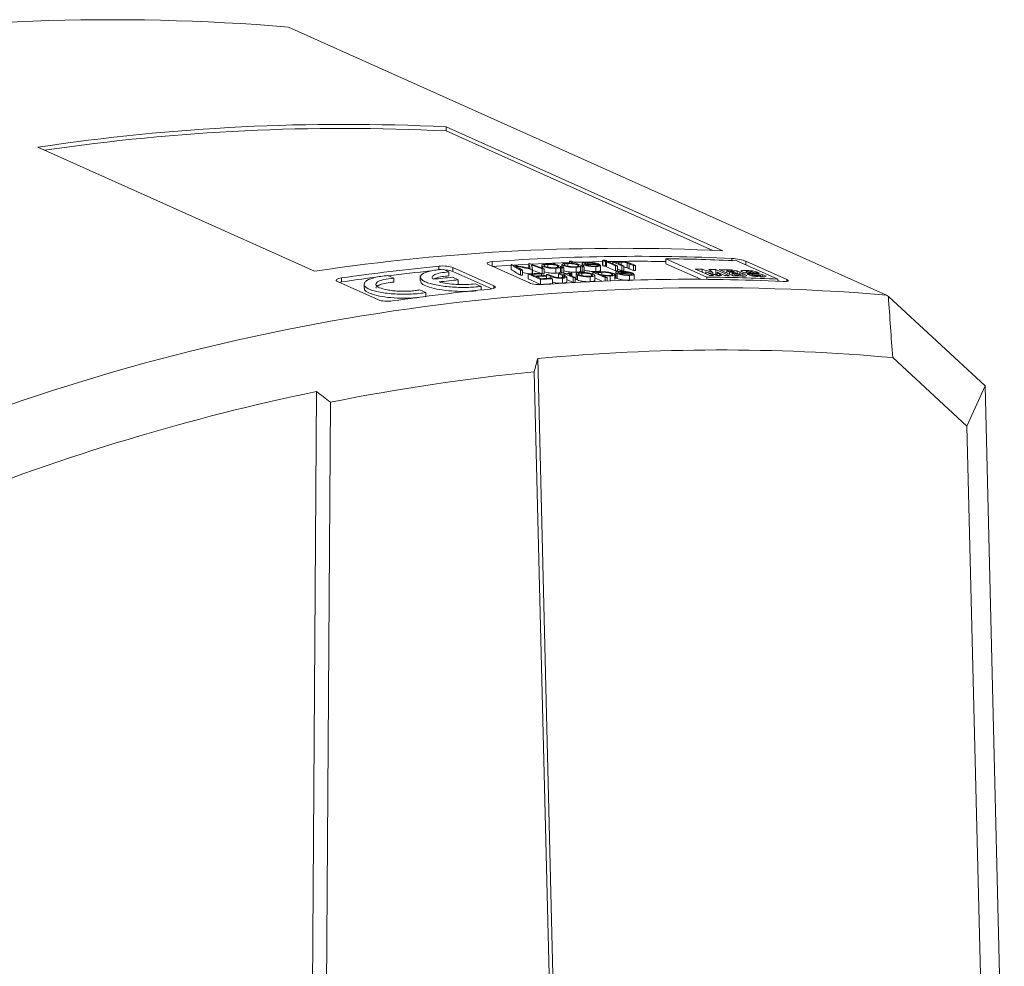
# Model space of a CAD drawing. Header units: millimetres. Extents: x 52 to 151, y 96 to 229.
# Tile 4 of 4: x 97 to 145, y 183 to 229. Entities that reach past the tile are written whole.
import ezdxf

# ---------------------------------------------------------------- set-up
doc = ezdxf.new("R2010")
doc.units = ezdxf.units.MM

msp = doc.modelspace()

# ---------------------------------------------------------------- linework, layer by layer
at = {"color": 7, "linetype": 'Continuous', "lineweight": 15}
for p, q in [((139.601, 215.5), (110.416, 228.583)), ((118.11, 223.709), (131.61, 217.657)), ((118.11, 223.513), (118.11, 223.709)), ((131.119, 217.681), (118.11, 223.513)), ((111.691, 216.662), (98.191, 222.714)), ((124.229, 217.151), (124.136, 217.147)), ((124.397, 217.03), (124.136, 217.147)), ((124.136, 217.059), (124.136, 217.147)), ((124.229, 217.151), (124.844, 216.875)), ((125.748, 217.188), (125.748, 216.945)), ((125.76, 216.935), (125.76, 217.178)), ((125.892, 216.916), (125.892, 217.159)), ((125.944, 217.117), (125.944, 217.172)), ((130.837, 216.377), (128.837, 217.274)), ((128.837, 217.03), (128.837, 217.274)), ((132.302, 217.174), (134.302, 216.278)), ((132.735, 217.153), (134.735, 216.257)), ((118.245, 216.627), (117.955, 216.757)), ((118.445, 216.842), (120.445, 215.945)), ((122.177, 216.092), (120.177, 216.989)), ((121.277, 216.953), (120.36, 216.891)), ((121.277, 216.748), (121.277, 216.99)), ((121.74, 216.469), (121.74, 216.711)), ((121.834, 216.476), (121.834, 216.718)), ((122.147, 216.811), (122.147, 217.044)), ((122.31, 216.544), (122.31, 216.749)), ((122.331, 216.545), (122.331, 216.75)), ((122.778, 216.943), (122.778, 216.827)), ((122.805, 216.536), (122.805, 216.778)), ((122.838, 216.805), (122.838, 216.892)), ((122.899, 216.542), (122.899, 216.784)), ((123.067, 216.86), (123.067, 216.99)), ((123.42, 217.03), (123.327, 217.026)), ((123.408, 216.989), (123.327, 217.026)), ((123.42, 217.03), (123.858, 216.834)), ((123.463, 216.568), (123.463, 216.81)), ((123.547, 216.856), (123.547, 216.927)), ((123.765, 216.829), (123.689, 216.863)), ((123.689, 216.621), (123.689, 216.863)), ((123.764, 216.991), (123.764, 216.876)), ((123.858, 216.834), (123.765, 216.829)), ((123.765, 216.587), (123.765, 216.829)), ((123.824, 216.849), (123.824, 216.941)), ((123.858, 216.591), (123.858, 216.834)), ((124.053, 216.908), (124.053, 217.035)), ((124.449, 216.613), (124.449, 216.856)), ((124.533, 216.9), (124.533, 216.969)), ((124.751, 216.872), (124.675, 216.906)), ((124.675, 216.663), (124.675, 216.906)), ((124.751, 216.629), (124.675, 216.663)), ((124.749, 217.034), (124.749, 216.918)), ((124.844, 216.875), (124.751, 216.872)), ((124.751, 216.629), (124.751, 216.872)), ((124.813, 216.889), (124.813, 216.98)), ((124.844, 216.632), (124.844, 216.875)), ((124.873, 217.014), (124.873, 217.046)), ((125.028, 217.008), (125.028, 217.071)), ((125.42, 216.648), (125.42, 216.891)), ((125.596, 216.96), (125.596, 216.999)), ((125.65, 216.709), (125.65, 216.952)), ((126.031, 217.119), (125.938, 217.117)), ((126.376, 216.92), (125.938, 217.117)), ((125.938, 216.874), (125.938, 217.117)), ((126.376, 216.677), (125.938, 216.874)), ((126.031, 217.119), (126.47, 216.922)), ((126.683, 216.926), (126.244, 217.123)), ((126.244, 217.023), (126.244, 217.123)), ((126.338, 217.125), (126.417, 217.089)), ((126.47, 216.922), (126.376, 216.92)), ((126.376, 216.677), (126.376, 216.92)), ((126.47, 216.679), (126.376, 216.677)), ((126.47, 216.679), (126.47, 216.922)), ((126.683, 216.683), (126.47, 216.779)), ((126.618, 216.999), (126.776, 216.928)), ((126.657, 216.982), (126.657, 217.108)), ((126.683, 216.683), (126.683, 216.926)), ((126.776, 216.685), (126.683, 216.683)), ((126.776, 216.685), (126.776, 216.928)), ((126.939, 216.829), (126.939, 217.072)), ((127.256, 216.935), (127.05, 217.028)), ((127.256, 216.692), (127.05, 216.784)), ((127.125, 217.037), (127.349, 216.936)), ((127.256, 216.692), (127.256, 216.935)), ((127.349, 216.693), (127.256, 216.692)), ((127.349, 216.693), (127.349, 216.936)), ((128.837, 217.03), (130.533, 216.27)), ((130.941, 216.463), (130.268, 216.765)), ((130.601, 216.615), (130.601, 216.759)), ((131.266, 216.745), (131.939, 216.444)), ((131.266, 216.501), (131.266, 216.745)), ((132.106, 216.44), (131.433, 216.741)), ((131.933, 216.62), (131.805, 216.677)), ((131.805, 216.574), (131.805, 216.677)), ((132.043, 216.67), (132.043, 216.723)), ((132.094, 216.669), (132.222, 216.611)), ((132.306, 216.675), (132.479, 216.597)), ((132.306, 216.555), (132.306, 216.675)), ((132.645, 216.592), (132.472, 216.669)), ((132.542, 216.638), (132.542, 216.706)), ((132.986, 216.636), (132.986, 216.689)), ((115.562, 216.322), (115.27, 216.453)), ((115.562, 216.129), (115.562, 216.322)), ((116.853, 216.443), (116.853, 216.188)), ((118.245, 216.434), (118.245, 216.627)), ((118.706, 216.242), (118.418, 216.372)), ((120.334, 215.801), (118.445, 216.648)), ((118.706, 216.049), (118.706, 216.242)), ((122.71, 216.261), (122.11, 216.53)), ((122.11, 216.288), (122.11, 216.53)), ((122.71, 216.019), (122.11, 216.288)), ((122.265, 216.509), (122.449, 216.426)), ((122.511, 216.399), (122.742, 216.295)), ((122.696, 216.569), (122.758, 216.541)), ((122.71, 216.019), (122.71, 216.261)), ((122.758, 216.446), (122.758, 216.541)), ((122.899, 216.542), (122.805, 216.536)), ((122.942, 216.458), (123.004, 216.431)), ((123.098, 216.511), (123.004, 216.505)), ((123.214, 216.411), (123.004, 216.505)), ((123.004, 216.312), (123.004, 216.505)), ((123.004, 216.312), (123.004, 216.431)), ((123.098, 216.511), (123.301, 216.42)), ((123.235, 216.327), (123.296, 216.3)), ((123.296, 216.057), (123.296, 216.3)), ((123.684, 216.545), (123.59, 216.539)), ((123.794, 216.448), (123.59, 216.539)), ((123.59, 216.35), (123.59, 216.539)), ((123.684, 216.545), (123.897, 216.449)), ((123.765, 216.587), (123.689, 216.621)), ((123.791, 216.083), (123.791, 216.325)), ((123.964, 216.559), (123.87, 216.554)), ((124.309, 216.358), (123.87, 216.554)), ((123.87, 216.461), (123.87, 216.554)), ((123.964, 216.559), (124.028, 216.53)), ((123.996, 216.137), (123.996, 216.38)), ((124.309, 216.116), (123.996, 216.256)), ((124.177, 216.465), (124.177, 216.547)), ((124.233, 216.439), (124.233, 216.546)), ((124.237, 216.437), (124.237, 216.569)), ((124.255, 216.429), (124.402, 216.363)), ((124.402, 216.363), (124.309, 216.358)), ((124.309, 216.116), (124.309, 216.358)), ((124.402, 216.12), (124.402, 216.363)), ((124.454, 216.531), (124.454, 216.288)), ((124.517, 216.235), (124.517, 216.477)), ((124.736, 216.446), (124.736, 216.573)), ((124.844, 216.632), (124.751, 216.629)), ((125.136, 216.152), (125.136, 216.394)), ((125.21, 216.437), (125.21, 216.508)), ((125.362, 216.622), (125.269, 216.618)), ((125.869, 216.349), (125.269, 216.618)), ((125.269, 216.525), (125.269, 216.618)), ((125.362, 216.622), (125.444, 216.585)), ((125.365, 216.217), (125.365, 216.46)), ((125.712, 216.177), (125.365, 216.333)), ((125.715, 216.486), (125.715, 216.612)), ((125.722, 216.461), (125.962, 216.353)), ((125.962, 216.353), (125.869, 216.349)), ((125.869, 216.184), (125.869, 216.349)), ((125.962, 216.188), (125.962, 216.353)), ((126.118, 216.194), (126.118, 216.433)), ((126.194, 216.476), (126.194, 216.545)), ((126.349, 216.254), (126.349, 216.497)), ((126.385, 216.606), (126.385, 216.363)), ((126.449, 216.309), (126.449, 216.552)), ((126.509, 216.585), (126.509, 216.617)), ((126.664, 216.578), (126.664, 216.64)), ((127.057, 216.227), (127.057, 216.461)), ((127.232, 216.528), (127.232, 216.566)), ((127.287, 216.276), (127.287, 216.519)), ((130.787, 216.628), (131.162, 216.46)), ((130.787, 216.532), (130.787, 216.628)), ((130.837, 216.267), (130.837, 216.377)), ((131.12, 216.525), (131.12, 216.598)), ((131.341, 216.467), (131.266, 216.501)), ((131.717, 216.449), (131.341, 216.618)), ((131.341, 216.457), (131.341, 216.618)), ((131.933, 216.517), (131.933, 216.62)), ((132.222, 216.491), (132.061, 216.562)), ((132.061, 216.46), (132.061, 216.562)), ((132.222, 216.558), (132.222, 216.611)), ((132.222, 216.437), (132.222, 216.491)), ((132.35, 216.554), (132.51, 216.482)), ((132.441, 216.513), (132.441, 216.577)), ((132.51, 216.428), (132.51, 216.482)), ((132.581, 216.551), (132.786, 216.46)), ((132.581, 216.426), (132.581, 216.551)), ((132.748, 216.646), (132.889, 216.583)), ((132.748, 216.572), (132.748, 216.646)), ((132.953, 216.454), (132.805, 216.52)), ((132.889, 216.546), (132.889, 216.583)), ((133.133, 216.591), (133.037, 216.634)), ((133.049, 216.511), (133.165, 216.459)), ((133.049, 216.436), (133.049, 216.511)), ((133.165, 216.414), (133.165, 216.459)), ((133.222, 216.522), (133.222, 216.569)), ((133.249, 216.638), (133.377, 216.581)), ((133.249, 216.586), (133.249, 216.638)), ((133.453, 216.448), (133.293, 216.519)), ((133.453, 216.395), (133.453, 216.448)), ((133.537, 216.509), (133.729, 216.423)), ((133.537, 216.392), (133.537, 216.509)), ((134.302, 216.177), (134.302, 216.278)), ((134.372, 216.174), (134.302, 216.205)), ((114.816, 215.261), (112.816, 216.158)), ((112.999, 216.14), (112.901, 216.12)), ((114.109, 216.033), (114.109, 215.837)), ((117.125, 215.621), (116.833, 215.752)), ((119.818, 215.922), (119.528, 216.052)), ((119.818, 215.747), (119.818, 215.922)), ((124.402, 216.12), (124.309, 216.116)), ((117.125, 215.436), (117.125, 215.621)), ((139.689, 215.431), (144.41, 211.072)), ((123.469, 176.325), (122.58, 212.399)), ((143.521, 209.101), (139.899, 212.445)), ((123.296, 175.755), (122.409, 211.752)), ((143.521, 209.101), (144.41, 211.072)), ((144.41, 211.072), (144.411, 211.072)), ((144.411, 211.072), (145.346, 173.126)), ((111.785, 210.786), (111.546, 174.496)), ((112.464, 210.266), (112.226, 174.049)), ((144.395, 173.65), (143.521, 209.101))]:
    msp.add_line(p, q, dxfattribs=at)
at = {"color": 8, "linetype": 'Continuous', "lineweight": 0}
for p, q in [((132.052, 217.186), (132.052, 217.286)), ((132.735, 217.153), (132.735, 216.98)), ((117.762, 216.719), (117.762, 216.912)), ((118.445, 216.842), (118.445, 216.648)), ((120.36, 217.133), (120.36, 216.907)), ((127.05, 216.784), (127.05, 217.028)), ((112.999, 216.333), (112.999, 216.14)), ((123.214, 216.326), (123.214, 216.411)), ((123.794, 216.356), (123.794, 216.448)), ((134.735, 216.171), (134.735, 216.257)), ((120.445, 215.829), (120.445, 215.945))]:
    msp.add_line(p, q, dxfattribs=at)
at = {"color": 7, "linetype": 'Continuous', "lineweight": 15, "flags": 128}
for points in [[(122.147, 217.004), (121.829, 216.986), (121.427, 216.962)], [(124.136, 217.091), (123.296, 217.059), (122.261, 217.01)], [(122.331, 216.75), (122.328, 216.75), (122.325, 216.75), (122.323, 216.75), (122.32, 216.749), (122.318, 216.749), (122.315, 216.749), (122.312, 216.749), (122.31, 216.749)], [(125.748, 217.133), (124.761, 217.11), (124.347, 217.098)]]:
    msp.add_lwpolyline(points, dxfattribs=at)
at = {"color": 7, "linetype": 'Continuous', "lineweight": 15}
for centre, radius, start, end in [((101.74, 124.366), 104.578, 85.24128, 112.53029), ((113.126, 123.657), 100.177, 87.14843, 98.57394), ((113.102, 123.664), 99.974, 87.12922, 98.39008), ((126.626, 117.605), 100.177, 87.14843, 98.57394), ((127.498, 118.622), 98.769, 87.35763, 94.1443), ((127.486, 118.977), 98.171, 89.21109, 90.89961), ((127.777, 119.949), 97.33, 87.33582, 89.37599), ((127.815, 114.309), 103.094, 95.59574, 98.26263), ((127.745, 114.691), 102.515, 95.81643, 96.98138), ((121.145, 219.074), 2.089, 273.6377, 274.004), ((126.966, 140.237), 76.653, 93.83892, 93.90926), ((122.27, 215.072), 1.976, 93.1505, 93.5435), ((127.2, 140.623), 76.282, 93.2322, 93.30268), ((128.288, 117.182), 99.879, 91.62879, 91.95963), ((128.321, 117.769), 99.267, 91.57323, 91.96562), ((127.651, 141.989), 75.147, 91.00111, 91.07223), ((128.089, 141.792), 75.147, 91.00111, 91.07223), ((128.341, 132.532), 84.411, 90.6735, 90.73681), ((128.938, 121.667), 95.106, 88.99839, 89.19895), ((128.894, 118.898), 97.876, 88.61119, 88.8061), ((128.927, 120.174), 96.6, 88.15167, 88.51377), ((128.967, 117.135), 99.583, 88.20059, 88.36664), ((128.875, 118.679), 98.096, 87.59813, 87.85756), ((127.879, 113.623), 103.592, 97.37029, 98.25859), ((128.838, 114.583), 102.321, 95.84442, 96.36939), ((129.126, 114.454), 102.321, 95.84442, 96.36939), ((127.629, 130.104), 86.566, 93.83857, 93.90086), ((128.922, 117.185), 99.578, 93.58463, 93.92266), ((129.049, 116.155), 100.583, 93.58606, 93.86747), ((129.234, 116.072), 100.583, 93.58606, 93.86747), ((129.295, 116.044), 100.583, 93.58606, 93.86747), ((129.522, 116.916), 99.578, 93.58463, 93.92266), ((129.526, 115.941), 100.583, 93.58606, 93.86747), ((129.998, 117.501), 98.769, 87.35763, 94.1443), ((127.84, 131.488), 85.196, 92.679, 92.74179), ((129.265, 117.475), 99.138, 91.2602, 91.59346), ((129.33, 116.954), 99.634, 91.20653, 91.5974), ((129.777, 119.053), 97.33, 87.33582, 89.37599), ((129.578, 119.265), 97.207, 89.06606, 89.19687), ((129.175, 131.807), 84.72, 88.58569, 88.68511), ((129.51, 115.617), 100.856, 88.84669, 88.96017), ((129.412, 111.891), 104.583, 88.61565, 88.73726), ((129.095, 117.077), 99.583, 88.20059, 88.36664), ((129.223, 117.02), 99.583, 88.20059, 88.36664), ((129.6, 119.873), 96.6, 88.15167, 88.51377), ((129.383, 116.948), 99.583, 88.20059, 88.36664), ((128.944, 117.18), 99.538, 87.64375, 87.80993), ((129.409, 121.259), 95.322, 87.81154, 87.95836), ((129.162, 119.048), 97.605, 87.61584, 87.81139), ((129.426, 122.725), 93.874, 87.63921, 87.84253), ((129.159, 120.1), 96.573, 87.49702, 87.64197), ((129.361, 116.994), 99.538, 87.64375, 87.80993), ((129.548, 118.377), 98.096, 87.59813, 87.85756), ((130.925, 111.282), 104.578, 85.24128, 112.53029), ((130.315, 113.189), 103.094, 95.59574, 98.26263), ((129.59, 115.379), 100.875, 93.577, 93.91069)]:
    msp.add_arc(centre, radius, start, end, dxfattribs=at)
for centre, major_axis, ratio, start_param, end_param in [((149.315, 74.225), (375.184, -254.181), 0.232221, 1.799511, 1.800732), ((149.315, 74.225), (374.463, -253.692), 0.232221, 1.799651, 1.800875), ((103.414, 94.802), (240.187, -55.134), 0.499893, 1.607214, 1.611036), ((103.52, 94.755), (240.36, -55.209), 0.499501, 1.607286, 1.610641), ((149.592, 74.101), (373.337, -253.455), 0.233098, 1.801247, 1.802131), ((123.527, 85.786), (-8.747, 146.196), 0.098999, 5.81742, 5.821234), ((72.994, 108.439), (600.714, -210.33), 0.186604, 1.553045, 1.554275), ((73.48, 108.221), (599.753, -209.91), 0.186921, 1.553965, 1.554851), ((123.653, 85.729), (-8.788, 146.213), 0.0994, 5.817276, 5.820619), ((73.48, 108.221), (598.6, -209.506), 0.186921, 1.553806, 1.5546), ((109.755, 91.96), (146.636, 5.68), 0.855527, 1.429114, 1.429855), ((78.68, 105.89), (349.278, -101.718), 0.332961, 1.517463, 1.518958), ((149.911, 73.958), (-106.806, 171.314), 0.387437, 5.418419, 5.419914), ((103.493, 94.766), (176.767, -24.288), 0.700432, 1.503776, 1.505274), ((124.682, 85.268), (18.355, 133.582), 0.328644, 0.230042, 0.23154), ((102.949, 95.011), (176.767, -24.288), 0.700432, 1.49528, 1.49678), ((103.52, 94.755), (239.898, -55.103), 0.499501, 1.60769, 1.609112), ((123.334, 85.872), (4.519, 140.39), 0.064046, 0.375833, 0.37629), ((110.562, 91.598), (146.636, 5.68), 0.855527, 1.423428, 1.424169), ((79.212, 105.652), (349.278, -101.718), 0.332961, 1.51836, 1.519954), ((150.443, 73.72), (-106.806, 171.314), 0.387437, 5.419316, 5.420911), ((124.758, 85.234), (18.355, 133.582), 0.328644, 0.233039, 0.233838), ((103.769, 94.643), (176.767, -24.288), 0.700432, 1.503776, 1.504575), ((103.57, 94.732), (176.767, -24.288), 0.700432, 1.500479, 1.502277), ((125.066, 85.096), (18.355, 133.582), 0.328644, 0.233039, 0.234537), ((103.878, 94.594), (176.767, -24.288), 0.700432, 1.500779, 1.502277), ((103.237, 94.881), (176.767, -24.288), 0.700432, 1.49528, 1.49708), ((125.61, 84.852), (18.355, 133.582), 0.328644, 0.224543, 0.226043), ((118.274, 90.252), (47.896, 115.763), 0.840754, 0.256621, 0.417611), ((118.524, 90.132), (47.705, 115.301), 0.840754, 0.421354, 0.513434), ((118.274, 90.252), (47.896, 115.763), 0.840754, 0.517177, 0.687629)]:
    msp.add_ellipse(centre, major_axis=major_axis, ratio=ratio, start_param=start_param, end_param=end_param, dxfattribs=at)
for points, knots in [([(125.76, 217.178), (125.755, 217.18), (125.75, 217.183), (125.749, 217.185), (125.747, 217.188), (125.748, 217.19), (125.751, 217.192), (125.754, 217.194), (125.759, 217.196), (125.766, 217.198), (125.773, 217.199), (125.783, 217.2), (125.793, 217.2), (125.795, 217.2), (125.797, 217.2), (125.8, 217.2)], [0, 0, 0, 0, 0.00003345, 0.00003345, 0.00003345, 0.0000672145, 0.0000672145, 0.0000672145, 0.0001052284, 0.0001052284, 0.0001052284, 0.0001427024, 0.0001427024, 0.0001427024, 0.0001503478, 0.0001503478, 0.0001503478, 0.0001503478]), ([(125.892, 217.159), (125.881, 217.159), (125.869, 217.159), (125.856, 217.16), (125.844, 217.161), (125.831, 217.162), (125.818, 217.164), (125.806, 217.165), (125.795, 217.167), (125.785, 217.17), (125.776, 217.172), (125.769, 217.174), (125.763, 217.176), (125.762, 217.177), (125.761, 217.177), (125.76, 217.178)], [0, 0, 0, 0, 0.000038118, 0.000038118, 0.000038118, 0.0000765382, 0.0000765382, 0.0000765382, 0.000112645, 0.000112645, 0.000112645, 0.000143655, 0.000143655, 0.000143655, 0.0001496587, 0.0001496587, 0.0001496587, 0.0001496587]), ([(125.8, 217.2), (125.822, 217.201), (125.848, 217.199), (125.897, 217.193), (125.919, 217.187), (125.933, 217.181)], [0, 0, 0, 0, 0.5, 0.5, 1, 1, 1, 1]), ([(125.933, 217.181), (125.938, 217.179), (125.942, 217.177), (125.944, 217.174), (125.945, 217.172), (125.944, 217.17), (125.942, 217.168), (125.94, 217.166), (125.936, 217.164), (125.931, 217.163), (125.925, 217.162), (125.917, 217.16), (125.908, 217.16), (125.903, 217.159), (125.898, 217.159), (125.892, 217.159)], [0, 0, 0, 0, 0.0000323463, 0.0000323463, 0.0000323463, 0.0000648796, 0.0000648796, 0.0000648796, 0.0000948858, 0.0000948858, 0.0000948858, 0.0001305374, 0.0001305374, 0.0001305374, 0.0001502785, 0.0001502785, 0.0001502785, 0.0001502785]), ([(132.052, 217.286), (132.165, 217.281), (132.303, 217.264), (132.555, 217.215), (132.668, 217.183), (132.735, 217.153)], [0, 0, 0, 0, 0.5, 0.5, 1, 1, 1, 1]), ([(117.955, 216.757), (117.836, 216.749), (117.723, 216.737), (117.514, 216.708), (117.416, 216.69), (117.242, 216.649), (117.166, 216.626), (117.036, 216.576), (116.983, 216.548), (116.863, 216.462), (116.836, 216.398), (116.877, 216.302), (116.904, 216.269), (116.985, 216.207), (117.037, 216.177), (117.169, 216.118), (117.246, 216.09), (117.419, 216.039), (117.517, 216.014), (117.728, 215.972), (117.84, 215.953), (118.078, 215.92), (118.204, 215.907), (118.585, 215.876), (118.852, 215.868), (119.234, 215.875), (119.36, 215.88), (119.598, 215.897), (119.711, 215.908), (119.818, 215.922)], [0, 0, 0, 0, 0.0625, 0.0625, 0.125, 0.125, 0.1875, 0.1875, 0.25, 0.25, 0.375, 0.375, 0.4375, 0.4375, 0.5, 0.5, 0.5625, 0.5625, 0.625, 0.625, 0.6875, 0.6875, 0.75, 0.75, 0.875, 0.875, 0.9375, 0.9375, 1, 1, 1, 1]), ([(117.762, 216.912), (117.876, 216.924), (118.015, 216.922), (118.267, 216.896), (118.379, 216.871), (118.445, 216.842)], [0, 0, 0, 0, 0.5, 0.5, 1, 1, 1, 1]), ([(118.445, 216.648), (118.412, 216.661), (118.346, 216.685), (118.198, 216.71), (118.085, 216.723), (118.029, 216.724), (118.029, 216.724)], [0, 0, 0, 0, 0.332546, 0.665084, 0.997818, 1, 1, 1, 1]), ([(120.177, 216.989), (120.111, 217.019), (120.093, 217.051), (120.161, 217.104), (120.246, 217.125), (120.36, 217.133)], [0, 0, 0, 0, 0.5, 0.5, 1, 1, 1, 1]), ([(122.838, 216.892), (122.81, 216.905), (122.788, 216.919), (122.774, 216.946), (122.78, 216.959), (122.813, 216.981), (122.84, 216.991), (122.913, 217.006), (122.96, 217.011), (123.012, 217.014)], [0, 0, 0, 0, 0.25, 0.25, 0.5, 0.5, 0.75, 0.75, 1, 1, 1, 1]), ([(123.463, 216.81), (123.41, 216.808), (123.354, 216.807), (123.235, 216.812), (123.175, 216.818), (123.059, 216.833), (123.003, 216.842), (122.908, 216.865), (122.87, 216.878), (122.838, 216.892)], [0, 0, 0, 0, 0.25, 0.25, 0.5, 0.5, 0.75, 0.75, 1, 1, 1, 1]), ([(123.067, 216.99), (123.028, 216.987), (122.992, 216.984), (122.934, 216.973), (122.913, 216.965), (122.888, 216.948), (122.885, 216.938), (122.895, 216.917), (122.911, 216.907), (122.932, 216.896)], [0, 0, 0, 0, 0.25, 0.25, 0.5, 0.5, 0.75, 0.75, 1, 1, 1, 1]), ([(122.932, 216.896), (122.957, 216.886), (122.986, 216.876), (123.061, 216.859), (123.103, 216.852), (123.191, 216.84), (123.238, 216.836), (123.328, 216.833), (123.371, 216.833), (123.412, 216.835)], [0, 0, 0, 0, 0.25, 0.25, 0.5, 0.5, 0.75, 0.75, 1, 1, 1, 1]), ([(123.012, 217.014), (123.042, 217.015), (123.073, 217.016), (123.139, 217.016), (123.172, 217.015), (123.241, 217.011), (123.276, 217.008), (123.343, 217), (123.376, 216.995), (123.408, 216.989)], [0, 0, 0, 0, 0.25, 0.25, 0.5, 0.5, 0.75, 0.75, 1, 1, 1, 1]), ([(123.547, 216.927), (123.522, 216.937), (123.494, 216.947), (123.42, 216.965), (123.378, 216.973), (123.289, 216.984), (123.241, 216.988), (123.151, 216.992), (123.107, 216.992), (123.067, 216.99)], [0, 0, 0, 0, 0.25, 0.25, 0.5, 0.5, 0.75, 0.75, 1, 1, 1, 1]), ([(123.412, 216.835), (123.451, 216.837), (123.487, 216.84), (123.545, 216.852), (123.567, 216.859), (123.595, 216.876), (123.598, 216.885), (123.586, 216.906), (123.569, 216.917), (123.547, 216.927)], [0, 0, 0, 0, 0.25, 0.25, 0.5, 0.5, 0.75, 0.75, 1, 1, 1, 1]), ([(123.689, 216.863), (123.682, 216.856), (123.675, 216.85), (123.65, 216.838), (123.634, 216.833), (123.575, 216.819), (123.521, 216.814), (123.463, 216.81)], [0, 0, 0, 0, 0.25, 0.25, 0.5, 0.5, 1, 1, 1, 1]), ([(123.824, 216.941), (123.796, 216.955), (123.774, 216.968), (123.76, 216.995), (123.766, 217.007), (123.799, 217.029), (123.826, 217.039), (123.899, 217.053), (123.946, 217.057), (123.998, 217.059)], [0, 0, 0, 0, 0.25, 0.25, 0.5, 0.5, 0.75, 0.75, 1, 1, 1, 1]), ([(124.449, 216.856), (124.396, 216.854), (124.34, 216.854), (124.221, 216.86), (124.161, 216.866), (124.045, 216.882), (123.989, 216.891), (123.894, 216.914), (123.856, 216.928), (123.824, 216.941)], [0, 0, 0, 0, 0.25, 0.25, 0.5, 0.5, 0.75, 0.75, 1, 1, 1, 1]), ([(124.449, 216.613), (124.399, 216.612), (124.3, 216.611), (124.137, 216.625), (123.988, 216.648), (123.896, 216.67), (123.862, 216.684), (123.858, 216.685)], [0, 0, 0, 0, 0.2465251, 0.4952482, 0.7195224, 0.968125, 1, 1, 1, 1]), ([(124.053, 217.035), (124.014, 217.033), (123.978, 217.03), (123.92, 217.02), (123.899, 217.013), (123.874, 216.996), (123.87, 216.986), (123.881, 216.966), (123.896, 216.955), (123.918, 216.945)], [0, 0, 0, 0, 0.25, 0.25, 0.5, 0.5, 0.75, 0.75, 1, 1, 1, 1]), ([(123.918, 216.945), (123.943, 216.935), (123.972, 216.925), (124.047, 216.907), (124.089, 216.9), (124.177, 216.888), (124.224, 216.883), (124.314, 216.879), (124.357, 216.879), (124.398, 216.88)], [0, 0, 0, 0, 0.25, 0.25, 0.5, 0.5, 0.75, 0.75, 1, 1, 1, 1]), ([(123.998, 217.059), (124.028, 217.06), (124.059, 217.061), (124.126, 217.06), (124.16, 217.058), (124.229, 217.053), (124.264, 217.05), (124.332, 217.041), (124.365, 217.036), (124.397, 217.03)], [0, 0, 0, 0, 0.25, 0.25, 0.5, 0.5, 0.75, 0.75, 1, 1, 1, 1]), ([(124.533, 216.969), (124.508, 216.98), (124.48, 216.99), (124.406, 217.008), (124.364, 217.016), (124.274, 217.028), (124.227, 217.032), (124.137, 217.037), (124.093, 217.037), (124.053, 217.035)], [0, 0, 0, 0, 0.25, 0.25, 0.5, 0.5, 0.75, 0.75, 1, 1, 1, 1]), ([(124.398, 216.88), (124.437, 216.882), (124.473, 216.885), (124.531, 216.896), (124.553, 216.902), (124.581, 216.919), (124.584, 216.928), (124.572, 216.948), (124.555, 216.959), (124.533, 216.969)], [0, 0, 0, 0, 0.25, 0.25, 0.5, 0.5, 0.75, 0.75, 1, 1, 1, 1]), ([(124.675, 216.906), (124.668, 216.899), (124.661, 216.893), (124.636, 216.881), (124.62, 216.876), (124.561, 216.864), (124.507, 216.859), (124.449, 216.856)], [0, 0, 0, 0, 0.25, 0.25, 0.5, 0.5, 1, 1, 1, 1]), ([(124.675, 216.663), (124.668, 216.656), (124.661, 216.65), (124.636, 216.639), (124.62, 216.634), (124.561, 216.621), (124.507, 216.616), (124.449, 216.613)], [0, 0, 0, 0, 0.25, 0.25, 0.5, 0.5, 1, 1, 1, 1]), ([(124.813, 216.98), (124.788, 216.991), (124.767, 217.004), (124.747, 217.027), (124.748, 217.038), (124.754, 217.048)], [0, 0, 0, 0, 0.5, 0.5, 1, 1, 1, 1]), ([(124.754, 217.048), (124.765, 217.061), (124.786, 217.072), (124.861, 217.088), (124.913, 217.092), (124.969, 217.095)], [0, 0, 0, 0, 0.5, 0.5, 1, 1, 1, 1]), ([(125.42, 216.891), (125.369, 216.89), (125.316, 216.89), (125.199, 216.896), (125.139, 216.902), (125.027, 216.92), (124.974, 216.93), (124.881, 216.953), (124.844, 216.966), (124.813, 216.98)], [0, 0, 0, 0, 0.25, 0.25, 0.5, 0.5, 0.75, 0.75, 1, 1, 1, 1]), ([(125.42, 216.648), (125.369, 216.647), (125.316, 216.647), (125.199, 216.653), (125.139, 216.66), (125.027, 216.677), (124.974, 216.687), (124.881, 216.71), (124.844, 216.724), (124.813, 216.737)], [0, 0, 0, 0, 0.25, 0.25, 0.5, 0.5, 0.75, 0.75, 1, 1, 1, 1]), ([(125.028, 217.071), (124.992, 217.069), (124.959, 217.067), (124.907, 217.059), (124.888, 217.053), (124.873, 217.046)], [0, 0, 0, 0, 0.5, 0.5, 1, 1, 1, 1]), ([(124.916, 216.978), (124.939, 216.969), (124.965, 216.96), (125.032, 216.943), (125.07, 216.935), (125.152, 216.923), (125.195, 216.919), (125.278, 216.914), (125.318, 216.914), (125.355, 216.915)], [0, 0, 0, 0, 0.25, 0.25, 0.5, 0.5, 0.75, 0.75, 1, 1, 1, 1]), ([(124.969, 217.095), (124.999, 217.095), (125.029, 217.096), (125.094, 217.094), (125.128, 217.093), (125.195, 217.088), (125.229, 217.084), (125.296, 217.076), (125.329, 217.071), (125.361, 217.065)], [0, 0, 0, 0, 0.25, 0.25, 0.5, 0.5, 0.75, 0.75, 1, 1, 1, 1]), ([(125.449, 217.021), (125.421, 217.029), (125.392, 217.037), (125.325, 217.051), (125.288, 217.056), (125.211, 217.065), (125.172, 217.068), (125.097, 217.071), (125.062, 217.071), (125.028, 217.071)], [0, 0, 0, 0, 0.25, 0.25, 0.5, 0.5, 0.75, 0.75, 1, 1, 1, 1]), ([(125.355, 216.915), (125.411, 216.917), (125.46, 216.922), (125.511, 216.935), (125.523, 216.94), (125.537, 216.952), (125.54, 216.958), (125.542, 216.965)], [0, 0, 0, 0, 0.5, 0.5, 0.75, 0.75, 1, 1, 1, 1]), ([(125.361, 217.065), (125.411, 217.056), (125.457, 217.046), (125.535, 217.023), (125.567, 217.011), (125.596, 216.999)], [0, 0, 0, 0, 0.5, 0.5, 1, 1, 1, 1]), ([(125.65, 216.956), (125.651, 216.947), (125.649, 216.939), (125.632, 216.924), (125.617, 216.917), (125.577, 216.905), (125.55, 216.901), (125.491, 216.894), (125.456, 216.892), (125.42, 216.891)], [0, 0, 0, 0, 0.25, 0.25, 0.5, 0.5, 0.75, 0.75, 1, 1, 1, 1]), ([(125.65, 216.713), (125.651, 216.704), (125.649, 216.696), (125.632, 216.681), (125.617, 216.674), (125.577, 216.663), (125.55, 216.658), (125.491, 216.651), (125.456, 216.65), (125.42, 216.648)], [0, 0, 0, 0, 0.25, 0.25, 0.5, 0.5, 0.75, 0.75, 1, 1, 1, 1]), ([(125.76, 216.935), (125.755, 216.937), (125.747, 216.941), (125.749, 216.944), (125.75, 216.945)], [0, 0, 0, 0, 0.7309113, 1, 1, 1, 1]), ([(125.892, 216.916), (125.881, 216.916), (125.869, 216.916), (125.856, 216.917), (125.844, 216.918), (125.831, 216.919), (125.818, 216.921), (125.806, 216.922), (125.795, 216.924), (125.785, 216.927), (125.776, 216.929), (125.769, 216.931), (125.763, 216.933), (125.762, 216.934), (125.761, 216.934), (125.76, 216.935)], [0, 0, 0, 0, 0.0000381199, 0.0000381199, 0.0000381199, 0.000076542, 0.000076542, 0.000076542, 0.0001126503, 0.0001126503, 0.0001126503, 0.00014366, 0.00014366, 0.00014366, 0.0001496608, 0.0001496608, 0.0001496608, 0.0001496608]), ([(125.938, 216.923), (125.936, 216.922), (125.93, 216.919), (125.913, 216.917), (125.897, 216.916), (125.892, 216.916)], [0, 0, 0, 0, 0.25635, 0.732205, 1, 1, 1, 1]), ([(126.39, 216.62), (126.401, 216.632), (126.422, 216.643), (126.497, 216.659), (126.549, 216.662), (126.605, 216.664)], [0, 0, 0, 0, 0.5, 0.5, 1, 1, 1, 1]), ([(126.417, 217.089), (126.427, 217.101), (126.444, 217.113), (126.496, 217.124), (126.517, 217.127), (126.564, 217.131), (126.591, 217.132), (126.619, 217.133)], [0, 0, 0, 0, 0.5, 0.5, 0.75, 0.75, 1, 1, 1, 1]), ([(126.657, 217.108), (126.628, 217.108), (126.601, 217.106), (126.557, 217.1), (126.54, 217.096), (126.515, 217.086), (126.507, 217.08), (126.502, 217.067), (126.506, 217.06), (126.514, 217.052)], [0, 0, 0, 0, 0.25, 0.25, 0.5, 0.5, 0.75, 0.75, 1, 1, 1, 1]), ([(126.514, 217.052), (126.52, 217.048), (126.527, 217.043), (126.535, 217.039), (126.543, 217.034), (126.552, 217.03), (126.561, 217.026), (126.579, 217.017), (126.598, 217.008), (126.618, 216.999)], [0, 0, 0, 0, 0.0000592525, 0.0000592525, 0.0000592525, 0.000118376, 0.000118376, 0.000118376, 0.0002361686, 0.0002361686, 0.0002361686, 0.0002361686]), ([(126.605, 216.664), (126.635, 216.665), (126.666, 216.665), (126.73, 216.663), (126.764, 216.662), (126.831, 216.656), (126.865, 216.653), (126.932, 216.644), (126.965, 216.638), (126.997, 216.633)], [0, 0, 0, 0, 0.25, 0.25, 0.5, 0.5, 0.75, 0.75, 1, 1, 1, 1]), ([(126.619, 217.133), (126.665, 217.133), (126.715, 217.132), (126.82, 217.122), (126.873, 217.114), (126.967, 217.095), (127.005, 217.084), (127.071, 217.06), (127.099, 217.049), (127.125, 217.037)], [0, 0, 0, 0, 0.25, 0.25, 0.5, 0.5, 0.75, 0.75, 1, 1, 1, 1]), ([(126.939, 217.072), (126.92, 217.078), (126.901, 217.083), (126.856, 217.093), (126.831, 217.097), (126.753, 217.107), (126.702, 217.109), (126.657, 217.108)], [0, 0, 0, 0, 0.25, 0.25, 0.5, 0.5, 1, 1, 1, 1]), ([(126.939, 216.829), (126.915, 216.836), (126.876, 216.847), (126.815, 216.857), (126.785, 216.859), (126.776, 216.86)], [0, 0, 0, 0, 0.513988, 0.854146, 1, 1, 1, 1]), ([(112.816, 216.158), (112.75, 216.187), (112.732, 216.223), (112.8, 216.288), (112.885, 216.317), (112.999, 216.333)], [0, 0, 0, 0, 0.5, 0.5, 1, 1, 1, 1]), ([(115.27, 216.453), (115.146, 216.442), (115.029, 216.429), (114.811, 216.394), (114.708, 216.374), (114.526, 216.327), (114.446, 216.302), (114.308, 216.245), (114.252, 216.215), (114.166, 216.152), (114.137, 216.119), (114.106, 216.051), (114.105, 216.017), (114.131, 215.949), (114.158, 215.915), (114.239, 215.85), (114.293, 215.819), (114.427, 215.759), (114.506, 215.731), (114.684, 215.68), (114.785, 215.657), (115.109, 215.596), (115.36, 215.567), (115.749, 215.544), (115.884, 215.54), (116.15, 215.538), (116.281, 215.541), (116.541, 215.553), (116.668, 215.563), (116.906, 215.587), (117.019, 215.603), (117.125, 215.621)], [0, 0, 0, 0, 0.0625, 0.0625, 0.125, 0.125, 0.1875, 0.1875, 0.25, 0.25, 0.3125, 0.3125, 0.375, 0.375, 0.4375, 0.4375, 0.5, 0.5, 0.5625, 0.5625, 0.625, 0.625, 0.75, 0.75, 0.8125, 0.8125, 0.875, 0.875, 0.9375, 0.9375, 1, 1, 1, 1]), ([(116.833, 215.752), (116.761, 215.738), (116.683, 215.725), (116.516, 215.706), (116.426, 215.698), (116.152, 215.682), (115.956, 215.682), (115.676, 215.696), (115.582, 215.704), (115.406, 215.724), (115.322, 215.736), (115.086, 215.78), (114.954, 215.817), (114.764, 215.902), (114.705, 215.95), (114.682, 216.023), (114.684, 216.047), (114.71, 216.095), (114.734, 216.118), (114.834, 216.184), (114.941, 216.224), (115.214, 216.287), (115.38, 216.31), (115.562, 216.322)], [0, 0, 0, 0, 0.0625, 0.0625, 0.125, 0.125, 0.25, 0.25, 0.3125, 0.3125, 0.375, 0.375, 0.5, 0.5, 0.625, 0.625, 0.6875, 0.6875, 0.75, 0.75, 0.875, 0.875, 1, 1, 1, 1]), ([(116.878, 216.188), (116.875, 216.157), (116.869, 216.075), (117.094, 215.943), (117.503, 215.814), (118.06, 215.721), (118.685, 215.676), (119.218, 215.673), (119.487, 215.699), (119.573, 215.708)], [0, 0, 0, 0, 0.099124, 0.263842, 0.428532, 0.593223, 0.757943, 0.922733, 1, 1, 1, 1]), ([(117.486, 216.272), (117.438, 216.311), (117.42, 216.35), (117.444, 216.428), (117.486, 216.464), (117.694, 216.563), (117.944, 216.61), (118.245, 216.627)], [0, 0, 0, 0, 0.25, 0.25, 0.5, 0.5, 1, 1, 1, 1]), ([(117.509, 216.274), (117.512, 216.278), (117.543, 216.315), (117.734, 216.37), (118, 216.417), (118.189, 216.43), (118.245, 216.434)], [0, 0, 0, 0, 0.040649, 0.43615, 0.831932, 1, 1, 1, 1]), ([(123.463, 216.568), (123.413, 216.567), (123.314, 216.564), (123.153, 216.577), (123.005, 216.598), (122.934, 216.618), (122.899, 216.628)], [0, 0, 0, 0, 0.262309, 0.526955, 0.765671, 1, 1, 1, 1]), ([(123.791, 216.325), (123.739, 216.323), (123.685, 216.321), (123.567, 216.325), (123.507, 216.331), (123.398, 216.348), (123.351, 216.36), (123.275, 216.385), (123.244, 216.398), (123.214, 216.411)], [0, 0, 0, 0, 0.25, 0.25, 0.5, 0.5, 0.75, 0.75, 1, 1, 1, 1]), ([(123.301, 216.42), (123.318, 216.412), (123.336, 216.404), (123.374, 216.389), (123.393, 216.382), (123.418, 216.375)], [0, 0, 0, 0, 0.5, 0.5, 1, 1, 1, 1]), ([(123.418, 216.375), (123.44, 216.369), (123.464, 216.364), (123.518, 216.356), (123.546, 216.353), (123.603, 216.349), (123.632, 216.348), (123.687, 216.347), (123.712, 216.348), (123.738, 216.35)], [0, 0, 0, 0, 0.25, 0.25, 0.5, 0.5, 0.75, 0.75, 1, 1, 1, 1]), ([(123.689, 216.621), (123.682, 216.614), (123.675, 216.607), (123.65, 216.595), (123.634, 216.59), (123.575, 216.577), (123.521, 216.571), (123.463, 216.568)], [0, 0, 0, 0, 0.25, 0.25, 0.5, 0.5, 1, 1, 1, 1]), ([(123.738, 216.35), (123.761, 216.351), (123.784, 216.353), (123.825, 216.358), (123.843, 216.362), (123.87, 216.371), (123.88, 216.376), (123.89, 216.387), (123.889, 216.393), (123.885, 216.399)], [0, 0, 0, 0, 0.25, 0.25, 0.5, 0.5, 0.75, 0.75, 1, 1, 1, 1]), ([(123.897, 216.449), (123.926, 216.436), (123.953, 216.422), (123.992, 216.396), (124.001, 216.382), (123.985, 216.358), (123.961, 216.348), (123.888, 216.333), (123.841, 216.329), (123.791, 216.325)], [0, 0, 0, 0, 0.25, 0.25, 0.5, 0.5, 0.75, 0.75, 1, 1, 1, 1]), ([(123.885, 216.399), (123.881, 216.404), (123.875, 216.408), (123.868, 216.412), (123.858, 216.418), (123.846, 216.424), (123.833, 216.43), (123.82, 216.436), (123.807, 216.442), (123.794, 216.448)], [0, 0, 0, 0, 0.0000535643, 0.0000535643, 0.0000535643, 0.0001339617, 0.0001339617, 0.0001339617, 0.0002146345, 0.0002146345, 0.0002146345, 0.0002146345]), ([(124.028, 216.53), (124.031, 216.54), (124.036, 216.549), (124.063, 216.561), (124.075, 216.564), (124.104, 216.569), (124.122, 216.571), (124.141, 216.572)], [0, 0, 0, 0, 0.5, 0.5, 0.75, 0.75, 1, 1, 1, 1]), ([(124.177, 216.547), (124.156, 216.546), (124.138, 216.543), (124.114, 216.535), (124.107, 216.53), (124.106, 216.524)], [0, 0, 0, 0, 0.5, 0.5, 1, 1, 1, 1]), ([(124.108, 216.52), (124.109, 216.514), (124.111, 216.506), (124.12, 216.498), (124.121, 216.497)], [0, 0, 0, 0, 0.86134, 1, 1, 1, 1]), ([(124.121, 216.497), (124.128, 216.491), (124.138, 216.486), (124.148, 216.48), (124.159, 216.474), (124.17, 216.468), (124.182, 216.463), (124.205, 216.451), (124.23, 216.44), (124.255, 216.429)], [0, 0, 0, 0, 0.0000758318, 0.0000758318, 0.0000758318, 0.0001513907, 0.0001513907, 0.0001513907, 0.0003018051, 0.0003018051, 0.0003018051, 0.0003018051]), ([(124.141, 216.572), (124.149, 216.572), (124.156, 216.573), (124.164, 216.573), (124.172, 216.573), (124.18, 216.573), (124.188, 216.572), (124.204, 216.572), (124.221, 216.571), (124.237, 216.569)], [0, 0, 0, 0, 0.0000250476, 0.0000250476, 0.0000250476, 0.0000501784, 0.0000501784, 0.0000501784, 0.0001001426, 0.0001001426, 0.0001001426, 0.0001001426]), ([(124.233, 216.546), (124.228, 216.546), (124.223, 216.547), (124.218, 216.547), (124.214, 216.547), (124.209, 216.547), (124.204, 216.547), (124.195, 216.548), (124.186, 216.547), (124.177, 216.547)], [0, 0, 0, 0, 0.0000144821, 0.0000144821, 0.0000144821, 0.00002898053, 0.00002898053, 0.00002898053, 0.00005804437, 0.00005804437, 0.00005804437, 0.00005804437]), ([(124.517, 216.235), (124.504, 216.241), (124.47, 216.258), (124.449, 216.277), (124.455, 216.288), (124.455, 216.288)], [0, 0, 0, 0, 0.360116, 0.972035, 1, 1, 1, 1]), ([(124.517, 216.477), (124.49, 216.49), (124.468, 216.503), (124.451, 216.529), (124.455, 216.541), (124.466, 216.552)], [0, 0, 0, 0, 0.5, 0.5, 1, 1, 1, 1]), ([(124.466, 216.552), (124.481, 216.564), (124.504, 216.575), (124.579, 216.59), (124.629, 216.595), (124.682, 216.598)], [0, 0, 0, 0, 0.5, 0.5, 1, 1, 1, 1]), ([(125.136, 216.394), (125.084, 216.392), (125.029, 216.392), (124.911, 216.397), (124.85, 216.403), (124.736, 216.418), (124.681, 216.428), (124.587, 216.451), (124.548, 216.464), (124.517, 216.477)], [0, 0, 0, 0, 0.25, 0.25, 0.5, 0.5, 0.75, 0.75, 1, 1, 1, 1]), ([(125.136, 216.152), (125.084, 216.15), (125.029, 216.149), (124.911, 216.154), (124.85, 216.16), (124.736, 216.176), (124.681, 216.186), (124.587, 216.208), (124.548, 216.221), (124.517, 216.235)], [0, 0, 0, 0, 0.25, 0.25, 0.5, 0.5, 0.75, 0.75, 1, 1, 1, 1]), ([(124.736, 216.573), (124.697, 216.571), (124.661, 216.568), (124.606, 216.557), (124.587, 216.549), (124.564, 216.532), (124.56, 216.523), (124.572, 216.502), (124.589, 216.492), (124.611, 216.481)], [0, 0, 0, 0, 0.25, 0.25, 0.5, 0.5, 0.75, 0.75, 1, 1, 1, 1]), ([(124.611, 216.481), (124.635, 216.471), (124.663, 216.462), (124.736, 216.444), (124.777, 216.436), (124.864, 216.425), (124.91, 216.421), (124.999, 216.417), (125.042, 216.417), (125.082, 216.418)], [0, 0, 0, 0, 0.25, 0.25, 0.5, 0.5, 0.75, 0.75, 1, 1, 1, 1]), ([(124.682, 216.598), (124.737, 216.6), (124.797, 216.6), (124.92, 216.593), (124.983, 216.586), (125.043, 216.578)], [0, 0, 0, 0, 0.5, 0.5, 1, 1, 1, 1]), ([(125.21, 216.508), (125.186, 216.518), (125.158, 216.528), (125.085, 216.546), (125.044, 216.553), (124.955, 216.566), (124.909, 216.57), (124.819, 216.575), (124.776, 216.575), (124.736, 216.573)], [0, 0, 0, 0, 0.25, 0.25, 0.5, 0.5, 0.75, 0.75, 1, 1, 1, 1]), ([(125.043, 216.578), (125.097, 216.569), (125.149, 216.56), (125.237, 216.537), (125.273, 216.525), (125.303, 216.512)], [0, 0, 0, 0, 0.5, 0.5, 1, 1, 1, 1]), ([(125.082, 216.418), (125.121, 216.42), (125.156, 216.423), (125.213, 216.434), (125.234, 216.441), (125.258, 216.458), (125.26, 216.467), (125.248, 216.487), (125.232, 216.498), (125.21, 216.508)], [0, 0, 0, 0, 0.25, 0.25, 0.5, 0.5, 0.75, 0.75, 1, 1, 1, 1]), ([(125.303, 216.512), (125.332, 216.499), (125.353, 216.485), (125.369, 216.459), (125.364, 216.446), (125.335, 216.424), (125.308, 216.415), (125.235, 216.401), (125.187, 216.397), (125.136, 216.394)], [0, 0, 0, 0, 0.25, 0.25, 0.5, 0.5, 0.75, 0.75, 1, 1, 1, 1]), ([(125.358, 216.217), (125.359, 216.211), (125.363, 216.194), (125.314, 216.172), (125.229, 216.157), (125.161, 216.153), (125.136, 216.152)], [0, 0, 0, 0, 0.1722, 0.495138, 0.813281, 1, 1, 1, 1]), ([(125.444, 216.585), (125.449, 216.592), (125.454, 216.599), (125.476, 216.611), (125.491, 216.616), (125.529, 216.625), (125.552, 216.628), (125.603, 216.633), (125.632, 216.635), (125.662, 216.636)], [0, 0, 0, 0, 0.25, 0.25, 0.5, 0.5, 0.75, 0.75, 1, 1, 1, 1]), ([(125.715, 216.612), (125.675, 216.61), (125.639, 216.608), (125.581, 216.597), (125.56, 216.59), (125.535, 216.574), (125.53, 216.564), (125.543, 216.544), (125.56, 216.533), (125.583, 216.523)], [0, 0, 0, 0, 0.25, 0.25, 0.5, 0.5, 0.75, 0.75, 1, 1, 1, 1]), ([(125.583, 216.523), (125.607, 216.513), (125.635, 216.503), (125.709, 216.485), (125.751, 216.477), (125.84, 216.465), (125.887, 216.461), (125.978, 216.456), (126.021, 216.456), (126.062, 216.457)], [0, 0, 0, 0, 0.25, 0.25, 0.5, 0.5, 0.75, 0.75, 1, 1, 1, 1]), ([(125.662, 216.636), (125.714, 216.638), (125.77, 216.637), (125.889, 216.631), (125.949, 216.624), (126.065, 216.608), (126.121, 216.598), (126.217, 216.575), (126.255, 216.562), (126.287, 216.548)], [0, 0, 0, 0, 0.25, 0.25, 0.5, 0.5, 0.75, 0.75, 1, 1, 1, 1]), ([(126.194, 216.545), (126.17, 216.555), (126.14, 216.565), (126.066, 216.583), (126.024, 216.591), (125.935, 216.603), (125.888, 216.608), (125.798, 216.613), (125.755, 216.613), (125.715, 216.612)], [0, 0, 0, 0, 0.25, 0.25, 0.5, 0.5, 0.75, 0.75, 1, 1, 1, 1]), ([(126.118, 216.433), (126.088, 216.432), (126.057, 216.432), (125.991, 216.433), (125.958, 216.434), (125.855, 216.442), (125.787, 216.451), (125.722, 216.461)], [0, 0, 0, 0, 0.25, 0.25, 0.5, 0.5, 1, 1, 1, 1]), ([(126.062, 216.457), (126.101, 216.459), (126.137, 216.462), (126.193, 216.472), (126.214, 216.479), (126.238, 216.495), (126.241, 216.504), (126.231, 216.524), (126.215, 216.534), (126.194, 216.545)], [0, 0, 0, 0, 0.25, 0.25, 0.5, 0.5, 0.75, 0.75, 1, 1, 1, 1]), ([(126.287, 216.548), (126.315, 216.534), (126.338, 216.521), (126.353, 216.495), (126.348, 216.483), (126.317, 216.461), (126.29, 216.452), (126.218, 216.439), (126.17, 216.435), (126.118, 216.433)], [0, 0, 0, 0, 0.25, 0.25, 0.5, 0.5, 0.75, 0.75, 1, 1, 1, 1]), ([(126.449, 216.552), (126.424, 216.564), (126.403, 216.576), (126.383, 216.599), (126.384, 216.61), (126.39, 216.62)], [0, 0, 0, 0, 0.5, 0.5, 1, 1, 1, 1]), ([(126.449, 216.309), (126.437, 216.315), (126.402, 216.332), (126.382, 216.351), (126.386, 216.362), (126.386, 216.363)], [0, 0, 0, 0, 0.324094, 0.948728, 1, 1, 1, 1]), ([(127.057, 216.461), (127.005, 216.46), (126.952, 216.46), (126.835, 216.467), (126.775, 216.474), (126.663, 216.491), (126.61, 216.502), (126.517, 216.525), (126.48, 216.538), (126.449, 216.552)], [0, 0, 0, 0, 0.25, 0.25, 0.5, 0.5, 0.75, 0.75, 1, 1, 1, 1]), ([(127.057, 216.218), (127.005, 216.217), (126.952, 216.217), (126.835, 216.224), (126.775, 216.231), (126.663, 216.248), (126.61, 216.259), (126.517, 216.282), (126.48, 216.295), (126.449, 216.309)], [0, 0, 0, 0, 0.25, 0.25, 0.5, 0.5, 0.75, 0.75, 1, 1, 1, 1]), ([(126.664, 216.64), (126.629, 216.639), (126.596, 216.637), (126.543, 216.629), (126.524, 216.623), (126.509, 216.617)], [0, 0, 0, 0, 0.5, 0.5, 1, 1, 1, 1]), ([(126.553, 216.55), (126.575, 216.54), (126.601, 216.531), (126.668, 216.514), (126.706, 216.506), (126.788, 216.494), (126.831, 216.49), (126.914, 216.484), (126.954, 216.484), (126.991, 216.485)], [0, 0, 0, 0, 0.25, 0.25, 0.5, 0.5, 0.75, 0.75, 1, 1, 1, 1]), ([(127.085, 216.588), (127.057, 216.597), (127.028, 216.605), (126.961, 216.619), (126.924, 216.625), (126.847, 216.634), (126.809, 216.637), (126.733, 216.641), (126.698, 216.641), (126.664, 216.64)], [0, 0, 0, 0, 0.25, 0.25, 0.5, 0.5, 0.75, 0.75, 1, 1, 1, 1]), ([(126.991, 216.485), (127.047, 216.486), (127.096, 216.491), (127.147, 216.503), (127.159, 216.508), (127.173, 216.52), (127.176, 216.526), (127.178, 216.533)], [0, 0, 0, 0, 0.5, 0.5, 0.75, 0.75, 1, 1, 1, 1]), ([(126.997, 216.633), (127.047, 216.624), (127.093, 216.613), (127.171, 216.591), (127.203, 216.578), (127.232, 216.566)], [0, 0, 0, 0, 0.5, 0.5, 1, 1, 1, 1]), ([(127.286, 216.523), (127.287, 216.515), (127.285, 216.506), (127.268, 216.491), (127.253, 216.485), (127.213, 216.474), (127.187, 216.47), (127.127, 216.463), (127.092, 216.462), (127.057, 216.461)], [0, 0, 0, 0, 0.25, 0.25, 0.5, 0.5, 0.75, 0.75, 1, 1, 1, 1]), ([(134.735, 216.257), (134.801, 216.227), (134.818, 216.2), (134.75, 216.167), (134.665, 216.16), (134.552, 216.166)], [0, 0, 0, 0, 0.5, 0.5, 1, 1, 1, 1]), ([(114.136, 215.837), (114.13, 215.81), (114.115, 215.729), (114.319, 215.599), (114.71, 215.469), (115.256, 215.379), (115.878, 215.34), (116.545, 215.349), (116.925, 215.401), (117.125, 215.428)], [0, 0, 0, 0, 0.075557, 0.226971, 0.378388, 0.529805, 0.68122, 0.832632, 1, 1, 1, 1]), ([(114.697, 215.833), (114.694, 215.841), (114.672, 215.886), (114.778, 215.965), (115.011, 216.056), (115.301, 216.108), (115.499, 216.124), (115.562, 216.129)], [0, 0, 0, 0, 0.058655, 0.330339, 0.602029, 0.873742, 1, 1, 1, 1]), ([(119.528, 216.052), (119.4, 216.033), (119.257, 216.021), (118.948, 216.009), (118.786, 216.01), (118.304, 216.034), (117.995, 216.079), (117.774, 216.143)], [0, 0, 0, 0, 0.25, 0.25, 0.5, 0.5, 1, 1, 1, 1]), ([(120.445, 215.945), (120.511, 215.916), (120.529, 215.882), (120.461, 215.826), (120.376, 215.803), (120.262, 215.792)], [0, 0, 0, 0, 0.5, 0.5, 1, 1, 1, 1]), ([(122.86, 216.012), (122.746, 216.004), (122.607, 216.008), (122.355, 216.037), (122.243, 216.063), (122.177, 216.092)], [0, 0, 0, 0, 0.5, 0.5, 1, 1, 1, 1]), ([(123.791, 216.083), (123.739, 216.081), (123.654, 216.078), (123.52, 216.087), (123.416, 216.102), (123.339, 216.12), (123.308, 216.133), (123.296, 216.138)], [0, 0, 0, 0, 0.303451, 0.498662, 0.694596, 0.883128, 1, 1, 1, 1]), ([(123.996, 216.137), (123.996, 216.137), (124.003, 216.128), (123.98, 216.113), (123.92, 216.094), (123.846, 216.087), (123.798, 216.084), (123.791, 216.083)], [0, 0, 0, 0, 0.004521, 0.296822, 0.571632, 0.935692, 1, 1, 1, 1]), ([(115.499, 215.213), (115.385, 215.196), (115.246, 215.192), (114.994, 215.21), (114.882, 215.231), (114.816, 215.261)], [0, 0, 0, 0, 0.5, 0.5, 1, 1, 1, 1])]:
    msp.add_open_spline(points, degree=3, knots=knots, dxfattribs=at)
for points in [[(124.873, 217.046), (124.851, 217.034), (124.857, 217.018), (124.872, 217.003)], [(127.05, 217.028), (127.016, 217.043), (126.984, 217.058), (126.939, 217.072)], [(127.05, 216.784), (127.016, 216.799), (126.984, 216.815), (126.939, 216.829)], [(126.509, 216.617), (126.488, 216.605), (126.493, 216.59), (126.508, 216.574)], [(139.689, 215.431), (139.659, 215.454), (139.63, 215.477), (139.601, 215.5)], [(139.899, 212.445), (139.828, 213.441), (139.758, 214.436), (139.689, 215.431)], [(122.58, 212.399), (122.523, 212.183), (122.466, 211.968), (122.409, 211.752)], [(112.464, 210.266), (112.238, 210.439), (112.011, 210.613), (111.785, 210.786)]]:
    msp.add_open_spline(points, degree=3, dxfattribs=at)

doc.saveas('drawing.dxf')
